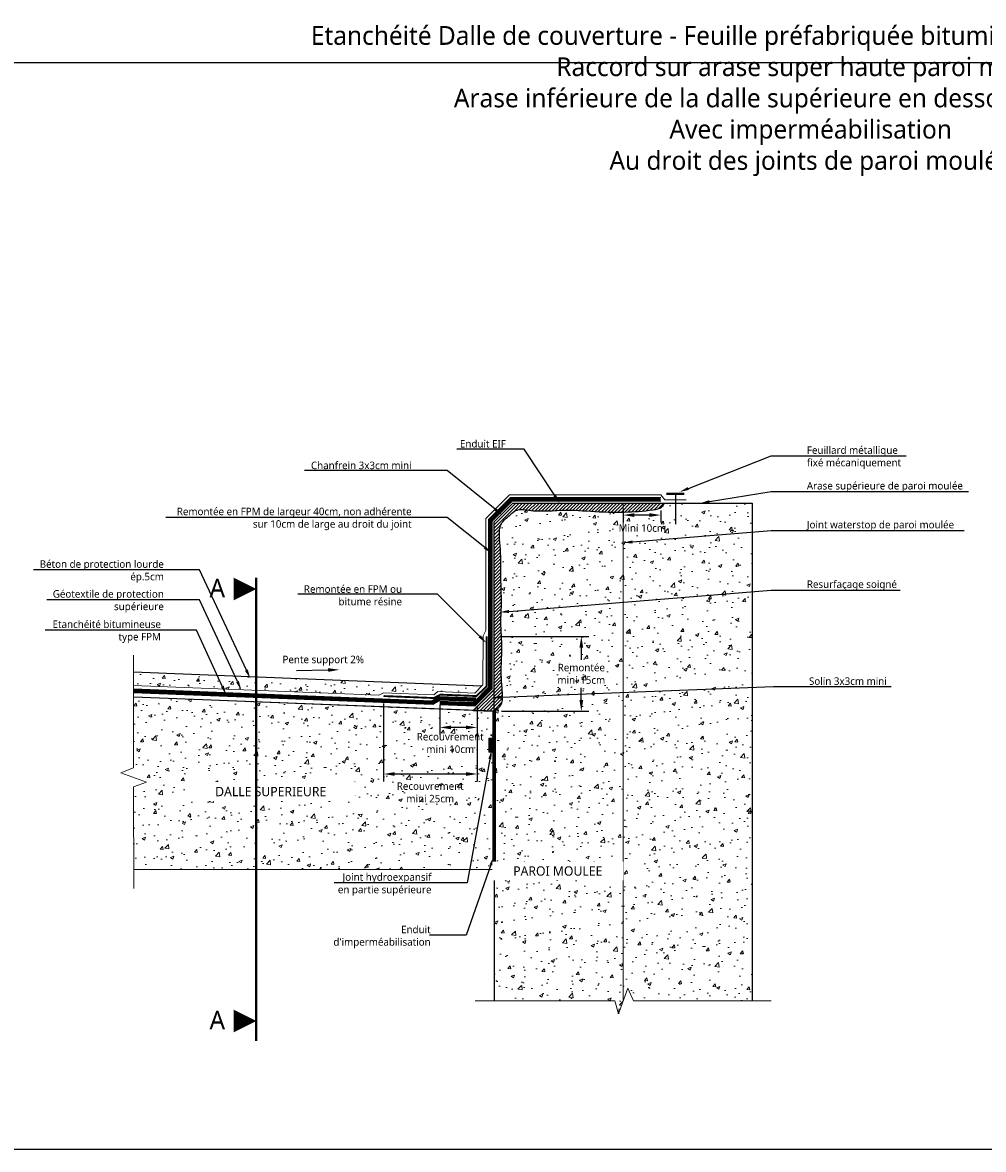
# Model space of a CAD drawing. Header units: millimetres. Extents: x -3314 to 21255525, y -15000 to 1735000.
# Tile 48 of 109: x 23234 to 23490, y 7472 to 7772. Entities that reach past the tile are written whole.
import ezdxf
from ezdxf import colors
from ezdxf.entities.mleader import LeaderData, LeaderLine
from ezdxf.math import Vec2, Vec3

# ---------------------------------------------------------------- set-up
doc = ezdxf.new("R2010")
doc.units = ezdxf.units.MM
doc.linetypes.add('CACHE', pattern=[0.375, 0.25, -0.125])
doc.linetypes.add('CONTINU', pattern=[0])
for name, color, linetype, lineweight in [('Dessin_AXE', 8, 'Continuous', 5), ('Dessin_HACHURES', 253, 'Continuous', 9), ('Matériel_Joint Hydroexpansif', 140, 'CACHE', 0), ("Matériel_Profilé d'arrêt d'eau paroi moulée", 3, 'CACHE', 0), ('Produit_Imperméabilisation', 219, 'Continuous', 0), ('SYSTEME_FPM_Enduit EIF', 6, 'Continuous', 9), ("SYSTEME_FPM_Feuille Bitume + enduit d'imperméabilisation", 4, 'Continuous', 9), ('SYSTEME_FPM_GEOTEXTILE de protection', 3, 'ISOLATION', 5), ('SYSTEME_S.E.L', 30, 'Continuous', 9)]:
    doc.layers.add(name, color=color, linetype=linetype, lineweight=lineweight)
for name, color, linetype in [('Dessin_CONTOURS BETON', 7, 'Continuous'), ('Dessin_COTATIONS', 7, 'Continuous'), ('Dessin_TEXTES', 7, 'CONTINU'), ('Matériel_Feuillard-Solin', 40, 'Continuous')]:
    doc.layers.add(name, color=color, linetype=linetype)
doc.layers.add('GEN-_-FMULT', color=210, linetype='Continuous', plot=False)
doc.styles.add('Arial', font='segoeui.ttf')
doc.styles.add('txt-moyen', font='segoeui.ttf')
doc.linetypes.add('ISOLATION', pattern='A,0.0001,-0.1,[134,ltypeshp.shx,S=0.1,R=0,X=-0.1,Y=0],-0.2,[134,ltypeshp.shx,S=0.1,R=180,X=0.1,Y=0],-0.1', length=0.4001)
doc.dimstyles.new('1000F2', dxfattribs={"dimscale": 10, "dimtxt": 0.25, "dimasz": 0.3, "dimexe": 0.2, "dimexo": 0, "dimgap": 0.1, "dimtad": 1, "dimzin": 0, "dimdsep": 46, "dimtxsty": 'txt-moyen', "dimcen": 0.1, "dimclrd": 256, "dimclre": 256, "dimclrt": 256, "dimazin": 0, "dimtfac": 1, "dimtmove": 2, "dimatfit": 3, "dimfxl": 1, "dimtolj": 1, "dimtzin": 0, "dimlwd": -1, "dimlwe": -1, "dimarcsym": 0})
pattern_1 = [(45, (26622.73496, 2629.267), (-0.449012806, 0.449012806), [])]

# ---------------------------------------------------------------- blocks, each defined once
blk = doc.blocks.new('*D142')
at = {"layer": 'Defpoints', "color": 0, "transparency": 16777216}
for p in [(23330.4, 7592.46), (23355.4, 7590.25), (23330.4, 7571.67)]:
    blk.add_point(p, dxfattribs=at)
at = {"layer": 'Dessin_COTATIONS', "transparency": 16777216}
for p, q in [((23330.4, 7590.46), (23330.4, 7569.67)), ((23355.4, 7588.25), (23355.4, 7569.67)), ((23352.4, 7571.67), (23333.4, 7571.67))]:
    blk.add_line(p, q, dxfattribs=at)
for points in [[(23333.4, 7572.17), (23333.4, 7571.17), (23330.4, 7571.67)], [(23352.4, 7571.17), (23352.4, 7572.17), (23355.4, 7571.67)]]:
    blk.add_solid(points, dxfattribs=at)
at = {"layer": 'Dessin_COTATIONS', "transparency": 16777216, "insert": (23342.86, 7566.76), "char_height": 2, "attachment_point": 5, "rotation": 359.9999, "style": 'txt-moyen'}
blk.add_mtext('\\A1;Recouvrement \\Pmini 25cm', dxfattribs=at)
blk = doc.blocks.new('*D144')
at = {"layer": 'Defpoints', "color": 0, "transparency": 16777216}
for p in [(23345.4, 7592.1), (23355.4, 7591.45), (23345.4, 7584.1)]:
    blk.add_point(p, dxfattribs=at)
at = {"layer": 'Dessin_COTATIONS', "transparency": 16777216}
for p, q in [((23345.4, 7590.1), (23345.4, 7582.1)), ((23355.4, 7589.45), (23355.4, 7582.1)), ((23352.4, 7584.1), (23348.4, 7584.1))]:
    blk.add_line(p, q, dxfattribs=at)
for points in [[(23348.4, 7584.6), (23348.4, 7583.6), (23345.4, 7584.1)], [(23352.4, 7583.6), (23352.4, 7584.6), (23355.4, 7584.1)]]:
    blk.add_solid(points, dxfattribs=at)
at = {"layer": 'Dessin_COTATIONS', "transparency": 16777216, "insert": (23348.19, 7579.94), "char_height": 2, "attachment_point": 5, "rotation": 359.9999, "style": 'txt-moyen'}
blk.add_mtext('\\A1;Recouvrement\\Pmini 10cm', dxfattribs=at)
blk = doc.blocks.new('*D145')
at = {"layer": 'Defpoints', "color": 0, "transparency": 16777216}
for p in [(23394.32, 7643.93), (23404.32, 7643.93), (23394.32, 7640.75)]:
    blk.add_point(p, dxfattribs=at)
at = {"layer": 'Dessin_COTATIONS', "transparency": 16777216}
for p, q in [((23394.32, 7641.93), (23394.32, 7638.75)), ((23401.32, 7640.75), (23397.32, 7640.75)), ((23404.32, 7641.93), (23404.32, 7638.75))]:
    blk.add_line(p, q, dxfattribs=at)
for points in [[(23397.32, 7641.25), (23397.32, 7640.25), (23394.32, 7640.75)], [(23401.32, 7640.25), (23401.32, 7641.25), (23404.32, 7640.75)]]:
    blk.add_solid(points, dxfattribs=at)
at = {"layer": 'Dessin_COTATIONS', "transparency": 16777216, "insert": (23399.42, 7637.27), "char_height": 2, "attachment_point": 5, "rotation": 359.9999, "style": 'txt-moyen'}
blk.add_mtext('\\A1;Mini 10cm', dxfattribs=at)
blk = doc.blocks.new('*D146')
at = {"layer": 'Defpoints', "color": 0, "transparency": 16777216}
for p in [(23359.45, 7608.39), (23359.88, 7588.39), (23383.15, 7588.39)]:
    blk.add_point(p, dxfattribs=at)
at = {"layer": 'Dessin_COTATIONS', "transparency": 16777216}
for p, q in [((23361.45, 7608.39), (23385.15, 7608.39)), ((23383.15, 7605.39), (23383.15, 7602.09)), ((23383.15, 7591.39), (23383.15, 7594.7)), ((23361.88, 7588.39), (23385.15, 7588.39))]:
    blk.add_line(p, q, dxfattribs=at)
for points in [[(23383.65, 7605.39), (23382.65, 7605.39), (23383.15, 7608.39)], [(23382.65, 7591.39), (23383.65, 7591.39), (23383.15, 7588.39)]]:
    blk.add_solid(points, dxfattribs=at)
at = {"layer": 'Dessin_COTATIONS', "transparency": 16777216, "insert": (23383.15, 7598.39), "char_height": 2, "attachment_point": 5, "rotation": 359.9999, "style": 'txt-moyen'}
blk.add_mtext('\\A1;Remontée\\Pmini 15cm', dxfattribs=at)

msp = doc.modelspace()

# ---------------------------------------------------------------- hatches: boundary and pattern name
at = {"layer": 'Dessin_HACHURES'}
h = msp.add_hatch(dxfattribs=at)
h.set_pattern_fill('AR-CONC', color=256, scale=0.05)
h.set_pattern_definition([(50, (26622.735, 2629.267), (9.109233, -0.796954), [0.9525, -10.4775]), (355, (26622.735, 2629.267), (-1.762171, 9.552842), [0.762, -8.382029]), (100.45144, (26623.494, 2629.201), (7.347062, 8.755888), [0.8095, -8.904512]), (46.1842, (26622.735, 2631.807), (13.553952, -2.102116), [1.42875, -15.71625]), (96.63556, (26623.864, 2631.632), (11.870207, 12.371306), [1.21425, -13.35678]), (351.18415, (26622.735, 2631.807), (11.870207, 12.371306), [1.142998, -12.572987]), (21, (26624.005, 2631.172), (7.58072, -5.11326), [0.9525, -10.4775]), (326, (26624.005, 2631.172), (3.090101, 9.209398), [0.762, -8.382]), (71.45144, (26624.637, 2630.746), (10.670821, 4.096138), [0.8095, -8.904497]), (37.5, (26622.735, 2629.267), (0.1544302, 4.227752), [0, -8.2804, 0, -8.509, 0, -8.41375]), (7.5, (26622.735, 2629.267), (3.340983, 5.0090287), [0, -4.8514, 0, -8.0899, 0, -3.20675]), (327.5, (26619.903, 2629.267), (6.7795298, -0.2864372), [0, -3.175, 0, -9.906, 0, -13.1445]), (317.5, (26618.633, 2629.267), (7.406459, 1.2713246), [0, -4.1275, 0, -6.5786, 0, -9.3345])])
h.paths.add_polyline_path([(23428.7482, 7594.8217), (23394.3154, 7593.4443), (23394.3154, 7511.1397), (23395.5654, 7514.574), (23397.0991, 7511.1397), (23428.7482, 7511.1397)])
edge = h.paths.add_edge_path()
edge.add_line((23394.3154, 7593.4443), (23362.1747, 7592.1586))
edge.add_spline(control_points=[(23362.1747, 7592.1586), (23362.1732, 7591.4419), (23361.9632, 7589.9219), (23360.6235, 7588.9838), (23359.8827, 7588.4651)], knot_values=[0.00000913, 0.00000913, 0.00000913, 0.00000913, 2.06602143, 4.62141267, 4.62141267, 4.62141267, 4.62141267], degree=3, periodic=0)
edge.add_line((23359.8827, 7588.4651), (23359.8827, 7588.3937))
edge.add_line((23359.8827, 7588.3937), (23359.8827, 7511.1397))
edge.add_line((23359.8827, 7511.1397), (23392.0991, 7511.1397))
edge.add_line((23392.0991, 7511.1397), (23393.0654, 7507.7053))
edge.add_line((23393.0654, 7507.7053), (23394.3154, 7511.1397))
edge.add_line((23394.3154, 7511.1397), (23394.3154, 7593.4443))
h.paths.add_polyline_path([(23394.3154, 7601.955), (23394.3154, 7593.4443), (23428.7482, 7594.8217), (23428.7482, 7604.5922)])
h.paths.add_polyline_path([(23394.3154, 7617.5104), (23394.3154, 7601.955), (23428.7482, 7604.5922), (23428.7482, 7620.3083)])
edge = h.paths.add_edge_path()
edge.add_line((23428.7482, 7620.3083), (23428.7482, 7643.932))
edge.add_line((23428.7482, 7643.932), (23405.3437, 7643.932))
edge.add_spline(control_points=[(23405.3437, 7643.932), (23405.1266, 7643.5162), (23404.4759, 7642.467), (23400.3732, 7641.8421), (23397.062, 7641.6056), (23394.4117, 7641.5494), (23394.3154, 7641.5475)], knot_values=[84.74899884, 84.74899884, 84.74899884, 84.74899884, 86.09833626, 88.41026257, 96.18347735, 96.47625375, 96.47625375, 96.47625375, 96.47625375], degree=3, periodic=0)
edge.add_line((23394.3154, 7641.5475), (23394.3154, 7617.5104))
edge.add_line((23394.3154, 7617.5104), (23428.7482, 7620.3083))
edge = h.paths.add_edge_path()
edge.add_spline(control_points=[(23394.3154, 7641.5475), (23392.2047, 7641.5065), (23387.0826, 7641.5997), (23378.619, 7642.3979), (23371.5144, 7641.462), (23365.9913, 7642.5885), (23363.8564, 7640.4558), (23361.1254, 7638.4372), (23361.3295, 7634.2764), (23361.7546, 7630.0479), (23361.5584, 7624.1344), (23362.0003, 7618.0872), (23361.552, 7611.3087), (23362.168, 7605.9516), (23361.82, 7601.6399), (23361.7958, 7599.7983), (23361.7953, 7599.4642)], knot_values=[11.82182343, 11.82182343, 11.82182343, 11.82182343, 18.23939904, 27.06107631, 37.10723504, 40.31182202, 42.48056096, 45.71959829, 50.00583173, 53.7053006, 58.79882389, 67.58471863, 71.92083564, 79.11875719, 83.72567772, 84.74899884, 84.74899884, 84.74899884, 84.74899884], degree=3, periodic=0)
edge.add_line((23361.7953, 7599.4642), (23394.3154, 7601.955))
edge.add_line((23394.3154, 7601.955), (23394.3154, 7641.5475))
edge = h.paths.add_edge_path()
edge.add_spline(control_points=[(23361.7953, 7599.4642), (23361.7924, 7597.6185), (23361.9392, 7595.2907), (23362.1757, 7592.6955), (23362.1747, 7592.1586)], knot_values=[4.62141267, 4.62141267, 4.62141267, 4.62141267, 10.27407116, 11.82182343, 11.82182343, 11.82182343, 11.82182343], degree=3, periodic=0)
edge.add_line((23362.1747, 7592.1586), (23394.3154, 7593.4443))
edge.add_line((23394.3154, 7593.4443), (23394.3154, 7601.955))
edge.add_line((23394.3154, 7601.955), (23361.7953, 7599.4642))
h.paths.add_polyline_path([(23362.9171, 7543.1605), (23390.7547, 7543.1605), (23390.7547, 7548.3123), (23362.9171, 7548.3123)], flags=24)
h.paths.add_polyline_path([(23392.5441, 7635.1948), (23406.2754, 7635.1948), (23406.2754, 7639.3162), (23392.5441, 7639.3162)], flags=9)
h.paths.add_polyline_path([(23376.1548, 7594.6465), (23390.0457, 7594.6465), (23390.0457, 7602.1108), (23376.1549, 7602.1108)], flags=9)
h = msp.add_hatch(dxfattribs=at)
h.set_pattern_fill('ANSI31', color=256, scale=0.2)
h.set_pattern_definition(pattern_1)
edge = h.paths.add_edge_path()
edge.add_line((23359.8827, 7638.932), (23359.8827, 7599.3177))
edge.add_line((23359.8827, 7599.3177), (23361.7953, 7599.4642))
edge.add_spline(control_points=[(23361.7953, 7599.4642), (23361.7958, 7599.7983), (23361.82, 7601.6399), (23362.168, 7605.9516), (23361.552, 7611.3087), (23362.0003, 7618.0872), (23361.5584, 7624.1344), (23361.7546, 7630.0479), (23361.3295, 7634.2764), (23361.1254, 7638.4372), (23363.8564, 7640.4558), (23365.9913, 7642.5885), (23371.5144, 7641.462), (23378.619, 7642.3979), (23387.0826, 7641.5997), (23392.2047, 7641.5065), (23394.3154, 7641.5475)], knot_values=[11.82182343, 11.82182343, 11.82182343, 11.82182343, 12.84514455, 17.45206508, 24.64998663, 28.98610364, 37.77199838, 42.86552167, 46.56499054, 50.85122399, 54.09026131, 56.25900025, 59.46358724, 69.50974596, 78.33142323, 84.74899884, 84.74899884, 84.74899884, 84.74899884], degree=3, periodic=0)
edge.add_line((23394.3154, 7641.5475), (23394.3154, 7643.932))
edge.add_line((23394.3154, 7643.932), (23364.8827, 7643.932))
edge.add_line((23364.8827, 7643.932), (23359.8827, 7638.932))
edge = h.paths.add_edge_path()
edge.add_line((23394.3154, 7643.932), (23394.3154, 7641.5475))
edge.add_spline(control_points=[(23394.3154, 7641.5475), (23394.4117, 7641.5494), (23397.062, 7641.6056), (23400.3732, 7641.8421), (23404.4759, 7642.467), (23405.1266, 7643.5162), (23405.3437, 7643.932)], knot_values=[84.74899884, 84.74899884, 84.74899884, 84.74899884, 85.04177524, 92.81499002, 95.12691632, 96.47625375, 96.47625375, 96.47625375, 96.47625375], degree=3, periodic=0)
edge.add_line((23405.3437, 7643.932), (23394.3154, 7643.932))
edge = h.paths.add_edge_path()
edge.add_spline(control_points=[(23359.8827, 7588.4651), (23360.6235, 7588.9838), (23362.4119, 7590.2361), (23361.9813, 7594.6227), (23361.7924, 7597.6185), (23361.7953, 7599.4642)], knot_values=[0.00000913, 0.00000913, 0.00000913, 0.00000913, 2.55540036, 6.16916494, 11.82182343, 11.82182343, 11.82182343, 11.82182343], degree=3, periodic=0)
edge.add_line((23361.7953, 7599.4642), (23359.8827, 7599.3177))
edge.add_line((23359.8827, 7599.3177), (23359.8827, 7588.4651))
h = msp.add_hatch(dxfattribs=at)
h.set_pattern_fill('AR-CONC', color=256, scale=0.05)
h.set_pattern_definition([(50, (26709.867, 3386.567), (9.109233, -0.796954), [0.9525, -10.4775]), (355, (26709.867, 3386.567), (-1.762171, 9.552842), [0.762, -8.382029]), (100.45144, (26710.626, 3386.501), (7.347062, 8.755888), [0.8095, -8.904512]), (46.1842, (26709.867, 3389.107), (13.553952, -2.102116), [1.42875, -15.71625]), (96.63556, (26710.996, 3388.932), (11.870207, 12.371306), [1.21425, -13.35678]), (351.18415, (26709.867, 3389.107), (11.870207, 12.371306), [1.143, -12.572987]), (21, (26711.137, 3388.472), (7.58072, -5.11326), [0.9525, -10.4775]), (326, (26711.137, 3388.472), (3.090101, 9.209398), [0.762, -8.382]), (71.45144, (26711.769, 3388.046), (10.670821, 4.096138), [0.8095, -8.904497]), (37.5, (26709.867, 3386.567), (0.1544302, 4.227752), [0, -8.2804, 0, -8.509, 0, -8.41375]), (7.5, (26709.867, 3386.567), (3.340983, 5.0090287), [0, -4.8514, 0, -8.0899, 0, -3.20675]), (327.5, (26707.035, 3386.567), (6.7795298, -0.2864372), [0, -3.175, 0, -9.906, 0, -13.1445]), (317.5, (26705.765, 3386.567), (7.406459, 1.2713246), [0, -4.1275, 0, -6.5786, 0, -9.3345])])
h.paths.add_polyline_path([(23356.5579, 7595.1197), (23263.741, 7598.8264), (23263.7435, 7595.2489), (23329.1648, 7592.6976), (23330.393, 7593.2882), (23354.7173, 7593.2559)])
h = msp.add_hatch(dxfattribs=at)
h.set_pattern_fill('ANSI31', color=256, scale=0.2)
h.set_pattern_definition(pattern_1)
h.paths.add_polyline_path([(23354.348, 7588.6125), (23359.8827, 7588.3937), (23359.8827, 7594.2169)])
h = msp.add_hatch(dxfattribs=at)
h.set_pattern_fill('AR-CONC', color=256, scale=0.05)
h.set_pattern_definition([(50, (26679.305, 2629.267), (9.109233, -0.796954), [0.9525, -10.4775]), (355, (26679.305, 2629.267), (-1.762171, 9.552842), [0.762, -8.382029]), (100.45144, (26680.064, 2629.201), (7.347062, 8.755888), [0.8095, -8.904512]), (46.1842, (26679.305, 2631.807), (13.553952, -2.102116), [1.42875, -15.71625]), (96.63556, (26680.435, 2631.632), (11.870207, 12.371306), [1.21425, -13.35678]), (351.18415, (26679.305, 2631.807), (11.870207, 12.371306), [1.142998, -12.572987]), (21, (26680.575, 2631.172), (7.58072, -5.11326), [0.9525, -10.4775]), (326, (26680.575, 2631.172), (3.090101, 9.209398), [0.762, -8.382]), (71.45144, (26681.207, 2630.746), (10.670821, 4.096138), [0.8095, -8.904497]), (37.5, (26679.3052, 2629.267), (0.1544302, 4.227752), [0, -8.2804, 0, -8.509, 0, -8.41375]), (7.5, (26679.305, 2629.267), (3.340983, 5.0090287), [0, -4.8514, 0, -8.0899, 0, -3.20675]), (327.5, (26676.473, 2629.267), (6.7795298, -0.2864372), [0, -3.175, 0, -9.906, 0, -13.1445]), (317.5, (26675.203, 2629.267), (7.406459, 1.2713246), [0, -4.1275, 0, -6.5786, 0, -9.3345])])
h.paths.add_polyline_path([(23263.7456, 7592.1943), (23263.7587, 7573.2753), (23260.3252, 7572.023), (23267.1956, 7569.5275), (23263.762, 7568.2753), (23263.7735, 7546.1321), (23359.8827, 7546.1956), (23359.8827, 7588.3937)])
h.paths.add_polyline_path([(23282.2793, 7564.3627), (23318.2718, 7564.3627), (23318.2718, 7569.5145), (23282.2793, 7569.5145)], flags=24)
h.paths.add_polyline_path([(23362.9171, 7543.1605), (23390.7547, 7543.1605), (23390.7547, 7548.3123), (23362.9171, 7548.3123)], flags=9)
at = {"layer": 'Matériel_Joint Hydroexpansif', "linetype": 'CONTINU'}
h = msp.add_hatch(color=256, dxfattribs=at)
h.dxf.hatch_style = 1
h.paths.add_polyline_path([(23358.4497, 7581.2209), (23358.4497, 7577.5155), (23359.8625, 7577.5155, 0.0007891), (23359.8827, 7577.6079), (23359.8827, 7581.2209)])

# ---------------------------------------------------------------- linework, layer by layer
at = {"layer": 'Dessin_AXE', "flags": 128}
for points in [[(23263.7379, 7603.3414), (23263.7587, 7573.2753), (23260.3252, 7572.023), (23267.1956, 7569.5275), (23263.762, 7568.2753), (23263.7761, 7541.1321)], [(23433.7482, 7511.1397), (23397.0991, 7511.1397), (23395.5654, 7514.574), (23393.0654, 7507.7053), (23392.0991, 7511.1397), (23354.8827, 7511.1397)]]:
    msp.add_lwpolyline(points, dxfattribs=at)
at = {"layer": 'Dessin_CONTOURS BETON'}
for p, q in [((23359.8827, 7638.932), (23364.8827, 7643.932)), ((23364.8827, 7643.932), (23428.7482, 7643.932))]:
    msp.add_line(p, q, dxfattribs=at)
for points in [[(23428.7482, 7643.932), (23428.7482, 7511.1397)], [(23359.8827, 7588.3937), (23359.8827, 7511.1397)]]:
    msp.add_lwpolyline(points, dxfattribs=at)
at = {"layer": 'Dessin_CONTOURS BETON', "flags": 128}
for points in [[(23359.8827, 7588.3937), (23359.8827, 7588.3937), (23359.8827, 7638.932)], [(23356.5579, 7595.1197), (23263.741, 7598.8264)], [(23359.8827, 7588.3937), (23263.7748, 7592.1931), (23263.7748, 7592.1931)], [(23359.8827, 7546.1956), (23263.7728, 7546.1321)]]:
    msp.add_lwpolyline(points, dxfattribs=at)
at = {"layer": 'Dessin_CONTOURS BETON', "linetype": 'Continuous', "flags": 128}
msp.add_lwpolyline([(23359.8827, 7594.2169), (23354.348, 7588.6125), (23359.8827, 7588.3937)], close=True, dxfattribs=at)
at = {"layer": 'Dessin_CONTOURS BETON'}
msp.add_open_spline([(23359.8827, 7588.4651), (23360.6235, 7588.9838), (23362.4119, 7590.2361), (23361.944, 7595.0024), (23361.6667, 7599.7399), (23362.168, 7605.9516), (23361.552, 7611.3087), (23362.0003, 7618.0872), (23361.5584, 7624.1344), (23361.7546, 7630.0479), (23361.3295, 7634.2764), (23361.1254, 7638.4372), (23363.8564, 7640.4558), (23365.9913, 7642.5885), (23371.5144, 7641.462), (23378.619, 7642.3979), (23387.1806, 7641.5904), (23395.0144, 7641.4594), (23400.3732, 7641.8421), (23404.4759, 7642.467), (23405.1266, 7643.5162), (23405.3437, 7643.932)], degree=3, knots=[0, 0, 0, 0, 2.55540036, 6.16916494, 12.84514455, 17.45206508, 24.64998663, 28.98610364, 37.77199838, 42.86552167, 46.56499054, 50.85122399, 54.09026131, 56.25900025, 59.46358724, 69.50974596, 78.33142323, 85.04177524, 92.81499002, 95.12691632, 96.47625375, 96.47625375, 96.47625375, 96.47625375], dxfattribs=at)
at = {"layer": 'Dessin_TEXTES', "const_width": 0.6}
for points in [[(23296.4541, 7618.0246), (23296.4541, 7624.0246)], [(23296.4541, 7500.4232), (23296.4541, 7531.9811)]]:
    msp.add_lwpolyline(points, dxfattribs=at)
at = {"layer": 'Dessin_TEXTES'}
for points in [[(23296.4541, 7621.0246, 0, 6, 0), (23290.4541, 7621.0246, 6, 6, 0)], [(23296.4541, 7505.7726, 0, 6, 0), (23290.4541, 7505.7726, 6, 6, 0)]]:
    msp.add_lwpolyline(points, format="xyseb", dxfattribs=at)
at = {"layer": 'Matériel_Feuillard-Solin', "linetype": 'CONTINU'}
msp.add_line((23408.2281, 7646.3932), (23408.2281, 7638.3351), dxfattribs=at)
at = {"layer": 'Matériel_Feuillard-Solin', "linetype": 'CONTINU', "const_width": 0.6}
msp.add_lwpolyline([(23410.6573, 7646.3932), (23405.799, 7646.3932)], dxfattribs=at)
at = {"layer": 'Matériel_Joint Hydroexpansif', "linetype": 'CONTINU'}
msp.add_lwpolyline([(23358.4497, 7577.5155), (23358.4497, 7581.2209), (23359.8827, 7581.2209), (23359.8827, 7577.5155)], close=True, dxfattribs=at)
at = {"layer": "Matériel_Profilé d'arrêt d'eau paroi moulée", "lineweight": 13, "const_width": 0.2}
msp.add_lwpolyline([(23394.3154, 7643.932), (23394.3154, 7511.1397)], dxfattribs=at)
at = {"layer": 'Produit_Imperméabilisation', "linetype": 'ByBlock'}
msp.add_line((23360.3827, 7588.3937), (23359.3827, 7588.3937), dxfattribs=at)
at = {"layer": 'Produit_Imperméabilisation', "const_width": 1}
msp.add_lwpolyline([(23359.8827, 7588.3937), (23359.8827, 7546.1956)], dxfattribs=at)
at = {"layer": "SYSTEME_FPM_Feuille Bitume + enduit d'imperméabilisation", "ltscale": 0.1, "const_width": 1}
for points in [[(23404.3154, 7644.932), (23364.4685, 7644.932), (23358.8827, 7639.3462), (23358.8827, 7594.6274), (23354.5782, 7590.2687), (23345.4064, 7590.6302)], [(23355.0534, 7591.4673), (23345.397, 7591.848), (23343.4481, 7590.7074), (23263.7393, 7593.8496)]]:
    msp.add_lwpolyline(points, dxfattribs=at)
at = {"layer": "SYSTEME_FPM_Feuille Bitume + enduit d'imperméabilisation", "linetype": 'CONTINU', "ltscale": 10}
for points in [[(23404.3154, 7645.432), (23364.2614, 7645.432), (23358.3827, 7639.5533), (23358.3827, 7594.8327), (23354.3774, 7590.777), (23345.4261, 7591.1299)], [(23404.3154, 7644.432), (23364.6756, 7644.432), (23359.3827, 7639.1391), (23359.3827, 7594.4221), (23354.7789, 7589.7604), (23345.3867, 7590.1306)], [(23355.0731, 7591.9669), (23345.2706, 7592.3533), (23343.3217, 7591.2128), (23263.759, 7594.3492)], [(23355.0337, 7590.9677), (23345.5233, 7591.3426), (23343.5744, 7590.2021), (23263.7196, 7593.35)]]:
    msp.add_lwpolyline(points, dxfattribs=at)
at = {"layer": 'SYSTEME_S.E.L', "ltscale": 0.2, "const_width": 0.5}
msp.add_lwpolyline([(23330.397, 7592.4642), (23343.8287, 7591.9347), (23345.5753, 7592.8417), (23355.1653, 7592.4637), (23357.8827, 7595.038), (23357.907, 7608.3937)], dxfattribs=at)

# ---------------------------------------------------------------- texts
at = {"layer": 'Dessin_TEXTES', "insert": (23303.4547, 7600.5566), "char_height": 2, "width": 50.271961, "attachment_point": 7, "style": 'txt-moyen', "bg_fill": 2}
msp.add_mtext('Pente support 2%', dxfattribs=at)
at = {"layer": 'Dessin_TEXTES', "style": 'Arial'}
for p in [(23283.9878, 7618.7968), (23283.9878, 7503.5448)]:
    msp.add_attdef('A', p, 'A', height=5, dxfattribs=at)
at = {"layer": 'GEN-_-FMULT', "insert": (23444.3199, 7771.196), "char_height": 5, "width": 406, "attachment_point": 2, "style": 'Arial'}
msp.add_mtext('Etanchéité Dalle de couverture - Feuille préfabriquée bitumineuse monocouche (F.P.M.) \\PRaccord sur arase super haute paroi moulée \\PArase inférieure de la dalle supérieure en dessous de la nappe \\PAvec imperméabilisation\\PAu droit des joints de paroi moulée', dxfattribs=at)

# ---------------------------------------------------------------- dimensions: what is measured, and where the dimension line sits
at = {"layer": 'Dessin_COTATIONS'}
for base, p1, p2, text, picture, middle in [((23394.3154, 7640.7489), (23404.3154, 7643.932), (23394.3154, 7643.932), 'Mini 10cm', '*D145', (23399.4234, 7637.2698)), ((23330.397, 7571.6672), (23355.397, 7590.2528), (23330.397, 7592.4642), 'Recouvrement \\Pmini 25cm', '*D142', (23342.8645, 7566.7593)), ((23345.397, 7584.1045), (23355.397, 7591.4538), (23345.397, 7592.0951), 'Recouvrement\\Pmini 10cm', '*D144', (23348.1872, 7579.9409))]:
    dim = msp.add_linear_dim(base=base, p1=p1, p2=p2, text=text, dimstyle='1000F2', override={"dimtxt": 0.2, "dimexo": 0.2, "dimtad": 0}, dxfattribs=at)
    dim.commit()
    dim.dimension.update_dxf_attribs({"geometry": picture, "text_midpoint": middle, "dimtype": 160, "text_rotation": 359.9999})
dim = msp.add_linear_dim(base=(23383.1521, 7588.3937), p1=(23359.4461, 7608.3937), p2=(23359.8827, 7588.3937), angle=90, text='Remontée\\Pmini 15cm', dimstyle='1000F2', override={"dimtxt": 0.2, "dimexo": 0.2, "dimtad": 0}, dxfattribs=at)
dim.commit()
dim.dimension.update_dxf_attribs({"geometry": '*D146', "text_midpoint": (23383.1521, 7598.3937), "text_rotation": 359.9999})

# ---------------------------------------------------------------- leaders
at = {"layer": 'Dessin_TEXTES'}
ml = msp.add_multileader_mtext('Standard', dxfattribs=at)
ml.set_content('Enduit EIF', color=256, style='txt-moyen')
ml.set_leader_properties(linetype='ByLayer', lineweight=-1)
ml.build(insert=Vec2(0, 0))
ml.multileader.update_dxf_attribs({"text_left_attachment_type": 6, "text_right_attachment_type": 6, "dogleg_length": 7.5, "arrow_head_size": 2.5})
ctx = ml.context
ctx.base_point, ctx.char_height, ctx.arrow_head_size, ctx.plane_origin = Vec3(23348.3379, 7658.3699), 2, 2.5, Vec3(23302.7844, 7647.9563)
ctx.left_attachment, ctx.right_attachment, ctx.text_align_type = 6, 6, 2
notes = []
notes.append((ctx, [(0, (1, 1, 0), (23367.9239, 7658.3699), (-1, 0), 2.9, [(0, [(23377.4195, 7643.866)], 0, [])])]))
ctx.mtext.insert, ctx.mtext.alignment, ctx.mtext.flow_direction = Vec3(23363.0239, 7660.7699), 3, 5
ml = msp.add_multileader_mtext('Standard', dxfattribs=at)
ml.set_content('Feuillard métallique \\Pfixé mécaniquement', color=256, style='txt-moyen')
ml.set_leader_properties(linetype='ByLayer', lineweight=-1)
ml.build(insert=Vec2(0, 0))
ml.multileader.update_dxf_attribs({"text_left_attachment_type": 6, "text_right_attachment_type": 6, "dogleg_length": 7.5, "arrow_head_size": 2.5})
ctx = ml.context
ctx.base_point, ctx.char_height, ctx.arrow_head_size, ctx.plane_origin = Vec3(23441.3045, 7656.5266), 2, 2.5, Vec3(23412.6227, 7646.113)
ctx.left_attachment, ctx.right_attachment = 6, 6
notes.append((ctx, [(0, (1, 1, 0), (23433.8045, 7656.5279), (1, 0), 7.5, [(0, [(23409.3681, 7646.9245)], 0, [])])]))
ctx.mtext.insert, ctx.mtext.flow_direction = Vec3(23443.3045, 7659.0819), 5
ml = msp.add_multileader_mtext('Standard', dxfattribs=at)
ml.set_content('Chanfrein 3x3cm mini ', color=256, style='txt-moyen')
ml.set_leader_properties(linetype='ByLayer', lineweight=-1)
ml.build(insert=Vec2(0, 0))
ml.multileader.update_dxf_attribs({"text_left_attachment_type": 6, "text_right_attachment_type": 6, "dogleg_length": 7.5, "arrow_head_size": 2.5})
ctx = ml.context
ctx.base_point, ctx.char_height, ctx.arrow_head_size, ctx.plane_origin = Vec3(23309.1934, 7652.6039), 2, 2.5, Vec3(23282.2441, 7642.1902)
ctx.left_attachment, ctx.right_attachment, ctx.text_align_type = 6, 6, 2
notes.append((ctx, [(0, (1, 1, 0), (23347.3837, 7652.6039), (-1, 0), 7.5, [(0, [(23362.0793, 7640.7339)], 0, [])])]))
ctx.mtext.insert, ctx.mtext.alignment, ctx.mtext.flow_direction = Vec3(23337.8837, 7655.0039), 3, 5
ml = msp.add_multileader_mtext('Standard', dxfattribs=at)
ml.set_content('Arase supérieure de paroi moulée', color=256, style='txt-moyen')
ml.set_leader_properties(linetype='ByLayer', lineweight=-1)
ml.build(insert=Vec2(0, 0))
ml.multileader.update_dxf_attribs({"text_left_attachment_type": 6, "text_right_attachment_type": 6, "dogleg_length": 7.5, "arrow_head_size": 2.5})
ctx = ml.context
ctx.base_point, ctx.char_height, ctx.arrow_head_size, ctx.plane_origin = Vec3(23441.3045, 7647.0169), 2, 2.5, Vec3(23412.6227, 7636.6033)
ctx.left_attachment, ctx.right_attachment = 6, 6
notes.append((ctx, [(0, (1, 1, 0), (23433.8045, 7647.0181), (1, 0), 7.5, [(0, [(23414.9028, 7643.932)], 0, [])])]))
ctx.mtext.insert, ctx.mtext.flow_direction = Vec3(23443.3045, 7649.5721), 5
ml = msp.add_multileader_mtext('Standard', dxfattribs=at)
ml.set_content('Joint waterstop de paroi moulée', color=256, style='txt-moyen')
ml.set_leader_properties(linetype='ByLayer', lineweight=-1)
ml.build(insert=Vec2(0, 0))
ml.multileader.update_dxf_attribs({"text_left_attachment_type": 6, "text_right_attachment_type": 6, "dogleg_length": 7.5, "arrow_head_size": 2.5})
ctx = ml.context
ctx.base_point, ctx.char_height, ctx.arrow_head_size, ctx.plane_origin = Vec3(23441.3045, 7636.6386), 2, 2.5, Vec3(23412.6227, 7626.225)
ctx.left_attachment, ctx.right_attachment = 6, 6
notes.append((ctx, [(0, (1, 1, 0), (23433.8045, 7636.6399), (1, 0), 7.5, [(0, [(23394.3154, 7633.3694)], 0, [])])]))
ctx.mtext.insert, ctx.mtext.flow_direction = Vec3(23443.3045, 7639.1939), 5
ml = msp.add_multileader_mtext('Standard', dxfattribs=at)
ml.set_content('Béton de protection lourde\\Pép.5cm', color=256, style='txt-moyen')
ml.set_leader_properties(linetype='ByLayer', lineweight=-1)
ml.build(insert=Vec2(0, 0))
ml.multileader.update_dxf_attribs({"text_left_attachment_type": 6, "text_right_attachment_type": 6, "dogleg_length": 7.5, "arrow_head_size": 2.5})
ctx = ml.context
ctx.base_point, ctx.char_height, ctx.arrow_head_size, ctx.plane_origin = Vec3(23237.362, 7626.1208), 2, 2.5, Vec3(23210.8255, 7627.4215)
ctx.left_attachment, ctx.right_attachment, ctx.text_align_type = 6, 6, 2
notes.append((ctx, [(0, (1, 1, 0), (23281.3163, 7626.1221), (-1, 0), 7.5, [(0, [(23294.8906, 7597.1035)], 0, [])])]))
ctx.mtext.insert, ctx.mtext.alignment, ctx.mtext.flow_direction = Vec3(23271.8163, 7628.6761), 3, 5
ml = msp.add_multileader_mtext('Standard', dxfattribs=at)
ml.set_content('Resurfaçage soigné', color=256, style='txt-moyen')
ml.set_leader_properties(linetype='ByLayer', lineweight=-1)
ml.build(insert=Vec2(0, 0))
ml.multileader.update_dxf_attribs({"text_left_attachment_type": 6, "text_right_attachment_type": 6, "dogleg_length": 7.5, "arrow_head_size": 2.5})
ctx = ml.context
ctx.base_point, ctx.char_height, ctx.arrow_head_size, ctx.plane_origin = Vec3(23441.3045, 7620.7191), 2, 2.5, Vec3(23412.6227, 7610.357)
ctx.left_attachment, ctx.right_attachment = 6, 6
notes.append((ctx, [(0, (1, 1, 0), (23433.8045, 7620.7011), (1, 0), 7.5, [(0, [(23361.3766, 7614.834)], 0, [])])]))
ctx.mtext.insert, ctx.mtext.width, ctx.mtext.defined_height, ctx.mtext.flow_direction = Vec3(23443.3045, 7623.3071), 31.944566, 5.9148, 5
ml = msp.add_multileader_mtext('Standard', dxfattribs=at)
ml.set_content('Géotextile de protection\\Psupérieure', color=256, style='txt-moyen')
ml.set_leader_properties(linetype='ByLayer', lineweight=-1)
ml.build(insert=Vec2(0, 0))
ml.multileader.update_dxf_attribs({"text_left_attachment_type": 6, "text_right_attachment_type": 6, "dogleg_length": 7.5, "arrow_head_size": 2.5})
ctx = ml.context
ctx.base_point, ctx.char_height, ctx.arrow_head_size, ctx.plane_origin = Vec3(23240.6472, 7618.1599), 2, 2.5, Vec3(23210.8255, 7619.4606)
ctx.left_attachment, ctx.right_attachment, ctx.text_align_type = 6, 6, 2
notes.append((ctx, [(0, (1, 1, 0), (23281.3163, 7618.1612), (-1, 0), 7.5, [(0, [(23292.4874, 7594.0569)], 0, [])])]))
ctx.mtext.insert, ctx.mtext.alignment, ctx.mtext.flow_direction = Vec3(23271.8163, 7620.7152), 3, 5
ml = msp.add_multileader_mtext('Standard', dxfattribs=at)
ml.set_content('Etanchéité bitumineuse type FPM', color=256, style='txt-moyen')
ml.set_leader_properties(linetype='ByLayer', lineweight=-1)
ml.build(insert=Vec2(0, 0))
ml.multileader.update_dxf_attribs({"text_left_attachment_type": 6, "text_right_attachment_type": 6, "dogleg_length": 7.5, "arrow_head_size": 2.5})
ctx = ml.context
ctx.base_point, ctx.char_height, ctx.arrow_head_size, ctx.plane_origin = Vec3(23240.2441, 7610.0365), 2, 2.5, Vec3(23210.8195, 7609.5828)
ctx.left_attachment, ctx.right_attachment, ctx.text_align_type = 6, 6, 2
notes.append((ctx, [(0, (1, 1, 0), (23280.5299, 7610.0385), (-1, 0), 7.5, [(0, [(23288.446, 7592.8161)], 0, [])])]))
ctx.mtext.insert, ctx.mtext.width, ctx.mtext.alignment, ctx.mtext.flow_direction = Vec3(23271.0299, 7612.6245), 30.566166, 3, 5
ml = msp.add_multileader_mtext('Standard', dxfattribs=at)
ml.set_content('Solin 3x3cm mini', color=256, style='txt-moyen')
ml.set_leader_properties(linetype='ByLayer', lineweight=-1)
ml.build(insert=Vec2(0, 0))
ml.multileader.update_dxf_attribs({"text_left_attachment_type": 6, "text_right_attachment_type": 6, "dogleg_length": 7.5, "arrow_head_size": 2.5})
ctx = ml.context
ctx.base_point, ctx.char_height, ctx.arrow_head_size, ctx.plane_origin = Vec3(23441.8762, 7595.0468), 2, 2.5, Vec3(23413.1943, 7587.5654)
ctx.left_attachment, ctx.right_attachment = 6, 6
notes.append((ctx, [(0, (1, 1, 0), (23434.3762, 7595.0468), (1, 0), 7.5, [(0, [(23359.2689, 7592.0424)], 0, [])])]))
ctx.mtext.insert, ctx.mtext.flow_direction = Vec3(23443.8762, 7597.4468), 5
ml = msp.add_multileader_mtext('Standard', dxfattribs=at)
ml.set_content("Enduit d'imperméabilisation", color=256, style='txt-moyen')
ml.set_leader_properties(linetype='ByLayer', lineweight=-1)
ml.build(insert=Vec2(0, 0))
ml.multileader.update_dxf_attribs({"text_left_attachment_type": 6, "text_right_attachment_type": 6, "dogleg_length": 7.5, "arrow_head_size": 2.5})
ctx = ml.context
ctx.base_point, ctx.char_height, ctx.arrow_head_size, ctx.plane_origin = Vec3(23315.8742, 7528.6513), 2, 2.5, Vec3(23282.1978, 7532.5428)
ctx.left_attachment, ctx.right_attachment, ctx.text_align_type = 6, 6, 2
notes.append((ctx, [(0, (1, 1, 0), (23352.467, 7528.6526), (-1, 0), 7.5, [(0, [(23359.8827, 7549.7667)], 0, [])])]))
ctx.mtext.insert, ctx.mtext.width, ctx.mtext.alignment, ctx.mtext.flow_direction = Vec3(23342.967, 7531.2066), 0.275662, 3, 5
for ctx, leaders in notes:
    for number, flags, end, landing, length, lines in leaders:
        leader = LeaderData()
        leader.index, (leader.has_last_leader_line, leader.has_dogleg_vector, leader.attachment_direction) = number, flags
        leader.last_leader_point, leader.dogleg_vector, leader.dogleg_length = Vec3(end), Vec3(landing), length
        for number, points, colour, breaks in lines:
            line = LeaderLine()
            line.index, line.vertices, line.color, line.breaks = number, Vec3.list(points), colors.encode_raw_color(colour), breaks
            leader.lines.append(line)
        ctx.leaders.append(leader)

# ---------------------------------------------------------------- next in the draw order: linework, layer by layer
at = {"layer": 'SYSTEME_FPM_Enduit EIF', "ltscale": 0.1, "const_width": 0.2}
msp.add_lwpolyline([(23405.3437, 7643.932), (23364.8827, 7643.932), (23359.8827, 7638.932), (23359.8827, 7594.2169), (23354.348, 7588.6125), (23263.7456, 7592.1943)], dxfattribs=at)
at = {"layer": 'SYSTEME_FPM_GEOTEXTILE de protection'}
msp.add_lwpolyline([(23263.7435, 7595.2489), (23329.1648, 7592.6976), (23330.393, 7593.2882), (23343.8445, 7592.7636), (23344.844, 7593.6409), (23354.7173, 7593.2559), (23356.8695, 7595.4351), (23356.9516, 7608.5004), (23357.6427, 7609.9883), (23357.6618, 7628.5978), (23357.6619, 7639.8519), (23363.9628, 7646.1528), (23404.3154, 7646.1528), (23405.4287, 7644.7944), (23411.096, 7644.7944)], dxfattribs=at)

# ---------------------------------------------------------------- next in the draw order: texts
at = {"layer": 'Dessin_TEXTES', "char_height": 2.5, "attachment_point": 5, "style": 'txt-moyen', "bg_fill": 3, "box_fill_scale": 1.5, "bg_fill_color": 9, "bg_fill_true_color": 13158600, "bg_fill_transparency": 0}
for s, insert, width in [('DALLE SUPERIEURE', (23300.3165, 7566.9778), 42.520928), ('PAROI MOULEE', (23376.8768, 7545.7765), 32.448793)]:
    msp.add_mtext(s, dxfattribs=dict(at, insert=insert, width=width))

# ---------------------------------------------------------------- next in the draw order: leaders
at = {"layer": 'Dessin_TEXTES'}
ml = msp.add_multileader_mtext('Standard', dxfattribs=at)
ml.set_content('Remontée en FPM de largeur 40cm, non adhérente \\Psur 10cm de large au droit du joint ', color=256, style='txt-moyen')
ml.set_leader_properties(linetype='ByLayer', lineweight=-1)
ml.build(insert=Vec2(0, 0))
ml.multileader.update_dxf_attribs({"text_left_attachment_type": 6, "text_right_attachment_type": 6, "dogleg_length": 7.5, "arrow_head_size": 2.5})
ctx = ml.context
ctx.base_point, ctx.char_height, ctx.arrow_head_size, ctx.plane_origin = Vec3(23272.2302, 7640.1233), 2, 2.5, Vec3(23282.2441, 7629.7097)
ctx.left_attachment, ctx.right_attachment, ctx.text_align_type = 6, 6, 2
notes = []
notes.append((ctx, [(0, (1, 1, 0), (23347.3837, 7640.1253), (-1, 0), 7.5, [(0, [(23359.3621, 7630.5212)], 0, [])])]))
ctx.mtext.insert, ctx.mtext.alignment, ctx.mtext.flow_direction = Vec3(23337.8837, 7642.7113), 3, 5
ml = msp.add_multileader_mtext('Standard', dxfattribs=at)
ml.set_content('Remontée en FPM ou \\Pbitume résine', color=256, style='txt-moyen')
ml.set_leader_properties(linetype='ByLayer', lineweight=-1)
ml.build(insert=Vec2(0, 0))
ml.multileader.update_dxf_attribs({"text_left_attachment_type": 6, "text_right_attachment_type": 6, "dogleg_length": 7.5, "arrow_head_size": 2.5})
ctx = ml.context
ctx.base_point, ctx.char_height, ctx.arrow_head_size, ctx.plane_origin = Vec3(23307.0403, 7619.6087), 2, 2.5, Vec3(23274.3455, 7620.9094)
ctx.left_attachment, ctx.right_attachment, ctx.text_align_type = 6, 6, 2
notes.append((ctx, [(0, (1, 1, 0), (23344.8364, 7619.6087), (-1, 0), 7.5, [(0, [(23357.8305, 7606.6116)], 0, [])])]))
ctx.mtext.insert, ctx.mtext.alignment, ctx.mtext.flow_direction = Vec3(23335.3364, 7622.0087), 3, 5
at = {"layer": 'Dessin_TEXTES', "linetype": 'CONTINU', "lineweight": 9}
ml = msp.add_multileader_mtext('Standard', dxfattribs=at)
ml.set_content('', color=256, style='txt-moyen')
ml.set_leader_properties(linetype='ByLayer', lineweight=-1)
ml.build(insert=Vec2(0, 0))
ml.multileader.update_dxf_attribs({"text_left_attachment_type": 6, "text_right_attachment_type": 6, "dogleg_length": 0, "arrow_head_size": 3})
ctx = ml.context
ctx.base_point, ctx.char_height, ctx.arrow_head_size, ctx.landing_gap_size, ctx.plane_origin = Vec3(23307.2122, 7599.7057), 2.5, 3, 0, Vec3(23265.0505, 7604.0482)
ctx.left_attachment, ctx.right_attachment, ctx.text_align_type = 6, 6, 2
notes.append((ctx, [(0, (1, 1, 0), (23307.2122, 7599.2057), (-1, 0), 0, [(0, [(23318.6303, 7599.4834)], 0, [])])]))
ctx.mtext.insert, ctx.mtext.alignment, ctx.mtext.flow_direction = Vec3(23307.2122, 7602.2057), 3, 5
for ctx, leaders in notes:
    for number, flags, end, landing, length, lines in leaders:
        leader = LeaderData()
        leader.index, (leader.has_last_leader_line, leader.has_dogleg_vector, leader.attachment_direction) = number, flags
        leader.last_leader_point, leader.dogleg_vector, leader.dogleg_length = Vec3(end), Vec3(landing), length
        for number, points, colour, breaks in lines:
            line = LeaderLine()
            line.index, line.vertices, line.color, line.breaks = number, Vec3.list(points), colors.encode_raw_color(colour), breaks
            leader.lines.append(line)
        ctx.leaders.append(leader)

# ---------------------------------------------------------------- next in the draw order: linework, layer by layer
at = {"layer": 'Defpoints', "linetype": 'Continuous'}
msp.add_lwpolyline([(23231.2504, 7761.5058), (23631.2504, 7761.5058), (23631.248, 7471.5058), (23231.2504, 7471.5058)], close=True, dxfattribs=at)
at = {"layer": 'Dessin_TEXTES', "const_width": 0.6}
msp.add_lwpolyline([(23296.4541, 7621.8056), (23296.4541, 7528.9811)], dxfattribs=at)

# ---------------------------------------------------------------- next in the draw order: leaders
at = {"layer": 'Dessin_TEXTES'}
ml = msp.add_multileader_mtext('Standard', dxfattribs=at)
ml.set_content('Joint hydroexpansif\\Pen partie supérieure', color=256, style='txt-moyen')
ml.set_leader_properties(linetype='ByLayer', lineweight=-1)
ml.build(insert=Vec2(0, 0))
ml.multileader.update_dxf_attribs({"text_left_attachment_type": 6, "text_right_attachment_type": 6, "dogleg_length": 7.5, "arrow_head_size": 2.5})
ctx = ml.context
ctx.base_point, ctx.char_height, ctx.arrow_head_size, ctx.plane_origin = Vec3(23316.5557, 7542.6277), 2, 2.5, Vec3(23282.1978, 7543.9284)
ctx.left_attachment, ctx.right_attachment, ctx.text_align_type = 6, 6, 2
notes = []
notes.append((ctx, [(0, (1, 1, 0), (23352.6887, 7542.629), (-1, 0), 7.5, [(0, [(23359.2301, 7578.0734)], 0, [])])]))
ctx.mtext.insert, ctx.mtext.alignment, ctx.mtext.flow_direction = Vec3(23343.1887, 7545.183), 3, 5
for ctx, leaders in notes:
    for number, flags, end, landing, length, lines in leaders:
        leader = LeaderData()
        leader.index, (leader.has_last_leader_line, leader.has_dogleg_vector, leader.attachment_direction) = number, flags
        leader.last_leader_point, leader.dogleg_vector, leader.dogleg_length = Vec3(end), Vec3(landing), length
        for number, points, colour, breaks in lines:
            line = LeaderLine()
            line.index, line.vertices, line.color, line.breaks = number, Vec3.list(points), colors.encode_raw_color(colour), breaks
            leader.lines.append(line)
        ctx.leaders.append(leader)

doc.saveas('drawing.dxf')
